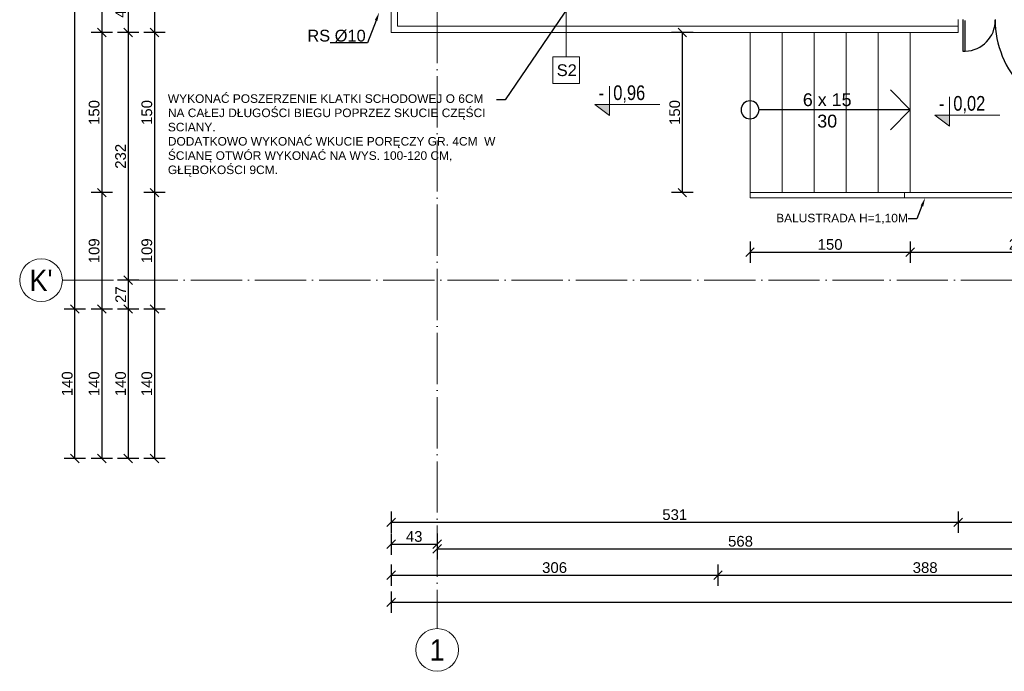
# Model space of a CAD drawing. Header units: millimetres. Extents: x -2720 to 125583, y -8970 to 34912.
# Tile 29 of 105: x 12933 to 13855, y 17551 to 18162. Entities that reach past the tile are written whole.
import ezdxf
from ezdxf import colors
from ezdxf.entities.mleader import LeaderData, LeaderLine
from ezdxf.enums import TextEntityAlignment as Align
from ezdxf.math import Vec2, Vec3

# ---------------------------------------------------------------- set-up
doc = ezdxf.new("R2010")
doc.units = ezdxf.units.MM
doc.linetypes.add('ACAD_ISO04W100', pattern=[30, 24, -3, 0, -3])
doc.linetypes.add('Osie$0$CONTINOUS', pattern=[0])
doc.layers.add('A_DZIAŁOWA_PROJEKTOWANE', color=7, linetype='Continuous', lineweight=18, true_color=0x007cb0)
doc.layers.add('A_IZOLEACJA TERMI_PROJEKTOWANA', color=7, linetype='Continuous', lineweight=15, true_color=0x0089b6)
for name, color, linetype, lineweight in [('A_OPISY', 40, 'Continuous', 9), ('A_OSIE KONSTRUKCYJNE', 150, 'ACAD_ISO04W100', 5), ('A_TEKST', 7, 'Continuous', 15), ('A_WYMIAROWANIE', 7, 'Continuous', 9)]:
    doc.layers.add(name, color=color, linetype=linetype, lineweight=lineweight)
doc.layers.add('AA OPISY', color=40, linetype='Continuous')
doc.styles.add('APLUS', font='arial.ttf', dxfattribs={"width": 0.6})
doc.styles.add('DEMIURG_100_opisy', font='arial.ttf', dxfattribs={"width": 0.9, "height": 20})
doc.styles.get("Standard").update_dxf_attribs({"font": 'arial.ttf'})
doc.linetypes.add('BATTING', pattern='A,0.0001,-0.1,[134,ltypeshp.shx,S=0.1,R=0,X=-0.1,Y=0],-0.2,[134,ltypeshp.shx,S=0.1,R=180,X=0.1,Y=0],-0.1', length=0.4001)
doc.dimstyles.new('1 do 100', dxfattribs={"dimtxt": 10, "dimasz": 8, "dimexe": 10, "dimexo": 10, "dimgap": 2, "dimtad": 1, "dimdec": 0, "dimtxsty": 'Standard', "dimblk": 'OBLIQUE', "dimcen": 2.5, "dimadec": 0, "dimazin": 0, "dimtfac": 1, "dimtdec": 0, "dimtmove": 0, "dimatfit": 3, "dimldrblk": 'OBLIQUE', "dimfxl": 10, "dimfxlon": 1, "dimarcsym": 0})

# ---------------------------------------------------------------- blocks, each defined once
blk = doc.blocks.new('*U8')
blk.add_hatch(color=256).paths.add_polyline_path([(0, 0.153), (-0.198, 0.153), (0, 0)])
blk.add_line((0, 0.153), (0, 0.4))
blk.add_lwpolyline([(0, 0.153), (0, 0), (-0.198, 0.153), (0.685, 0.153)])
at = {"style": 'APLUS', "width": 0.8}
blk.add_attdef('%%P_0.00', text='', height=0.2, dxfattribs=at).set_placement((-0.146, 0.153), align=Align.BOTTOM_LEFT)
blk = doc.blocks.new('OSI')
at = {"layer": 'A_OSIE KONSTRUKCYJNE', "ltscale": 2}
for p, q in [((16364.03, 22227.01), (16364.03, 19966.92)), ((16013.11, 20293.12), (19027.17, 20293.12))]:
    blk.add_line(p, q, dxfattribs=at)
at = {"layer": 'A_OSIE KONSTRUKCYJNE', "linetype": 'Continuous'}
for centre in [(15993.11, 20293.12), (16364.03, 19946.92)]:
    blk.add_circle(centre, 20, dxfattribs=at)
at = {"layer": 'A_OSIE KONSTRUKCYJNE', "linetype": 'Osie$0$CONTINOUS', "style": 'DEMIURG_100_opisy', "width": 0.9}
for s, p in [("K'", (15993.11, 20293.12)), ('1', (16364.03, 19946.92))]:
    blk.add_text(s, height=20, dxfattribs=at).set_placement(p, align=Align.MIDDLE_CENTER)
blk = doc.blocks.new('_Oblique')
at = {"color": 0, "linetype": 'ByBlock', "lineweight": -2}
blk.add_line((-0.5, -0.5), (0.5, 0.5), dxfattribs=at)
blk = doc.blocks.new('*D284')
at = {"layer": 'A_WYMIAROWANIE', "color": 0, "lineweight": -2, "ltscale": 2, "transparency": 16777216}
for p, q in [((13281.26, 17700.97), (13281.26, 17680.97)), ((13812.26, 17700.97), (13812.26, 17680.97)), ((13281.26, 17690.97), (13812.26, 17690.97))]:
    blk.add_line(p, q, dxfattribs=at)
at = {"layer": 'Defpoints', "color": 0, "ltscale": 2, "transparency": 16777216}
for p in [(13281.26, 18149.66), (13812.26, 18149.66), (13812.26, 17690.97)]:
    blk.add_point(p, dxfattribs=at)
at = {"layer": 'A_WYMIAROWANIE', "color": 0, "lineweight": -2, "ltscale": 2, "transparency": 16777216, "xscale": 8, "yscale": 8, "zscale": 8, "rotation": 180}
blk.add_blockref('_Oblique', (13281.26, 17690.97), dxfattribs=at)
at = {"layer": 'A_WYMIAROWANIE', "color": 0, "lineweight": -2, "ltscale": 2, "transparency": 16777216, "xscale": 8, "yscale": 8, "zscale": 8}
blk.add_blockref('_Oblique', (13812.26, 17690.97), dxfattribs=at)
at = {"layer": 'A_WYMIAROWANIE', "color": 0, "ltscale": 2, "transparency": 16777216, "insert": (13546.76, 17698.08), "char_height": 10, "attachment_point": 5}
blk.add_mtext('531', dxfattribs=at)
blk = doc.blocks.new('*D285')
at = {"layer": 'A_WYMIAROWANIE', "color": 0, "lineweight": -2, "ltscale": 2, "transparency": 16777216}
for p, q in [((13812.26, 17700.97), (13812.26, 17680.97)), ((14084.26, 17700.97), (14084.26, 17680.97)), ((13812.26, 17690.97), (14084.26, 17690.97))]:
    blk.add_line(p, q, dxfattribs=at)
at = {"layer": 'Defpoints', "color": 0, "ltscale": 2, "transparency": 16777216}
for p in [(13812.26, 18149.66), (14084.26, 17890.66), (14084.26, 17690.97)]:
    blk.add_point(p, dxfattribs=at)
at = {"layer": 'A_WYMIAROWANIE', "color": 0, "lineweight": -2, "ltscale": 2, "transparency": 16777216, "xscale": 8, "yscale": 8, "zscale": 8, "rotation": 180}
blk.add_blockref('_Oblique', (13812.26, 17690.97), dxfattribs=at)
at = {"layer": 'A_WYMIAROWANIE', "color": 0, "lineweight": -2, "ltscale": 2, "transparency": 16777216, "xscale": 8, "yscale": 8, "zscale": 8}
blk.add_blockref('_Oblique', (14084.26, 17690.97), dxfattribs=at)
at = {"layer": 'A_WYMIAROWANIE', "color": 0, "ltscale": 2, "transparency": 16777216, "insert": (13948.26, 17697.99), "char_height": 10, "attachment_point": 5}
blk.add_mtext('272', dxfattribs=at)
blk = doc.blocks.new('*D293')
at = {"layer": 'A_WYMIAROWANIE', "color": 0, "lineweight": -2, "ltscale": 2, "transparency": 16777216}
for p, q in [((13281.26, 17680.5), (13281.26, 17660.5)), ((13324.26, 17680.5), (13324.26, 17660.5)), ((13281.26, 17670.5), (13324.26, 17670.5))]:
    blk.add_line(p, q, dxfattribs=at)
at = {"layer": 'Defpoints', "color": 0, "ltscale": 2, "transparency": 16777216}
for p in [(13281.26, 18149.66), (13324.26, 18140.81), (13324.26, 17670.5)]:
    blk.add_point(p, dxfattribs=at)
at = {"layer": 'A_WYMIAROWANIE', "color": 0, "lineweight": -2, "ltscale": 2, "transparency": 16777216, "xscale": 8, "yscale": 8, "zscale": 8, "rotation": 180}
blk.add_blockref('_Oblique', (13281.26, 17670.5), dxfattribs=at)
at = {"layer": 'A_WYMIAROWANIE', "color": 0, "lineweight": -2, "ltscale": 2, "transparency": 16777216, "xscale": 8, "yscale": 8, "zscale": 8}
blk.add_blockref('_Oblique', (13324.26, 17670.5), dxfattribs=at)
at = {"layer": 'A_WYMIAROWANIE', "color": 0, "ltscale": 2, "transparency": 16777216, "insert": (13302.76, 17677.61), "char_height": 10, "attachment_point": 5}
blk.add_mtext('43', dxfattribs=at)
blk = doc.blocks.new('*D294')
at = {"layer": 'A_WYMIAROWANIE', "color": 0, "lineweight": -2, "ltscale": 2, "transparency": 16777216}
for p, q in [((13324.26, 17676.05), (13324.26, 17656.05)), ((13892.46, 17676.05), (13892.46, 17656.05)), ((13324.26, 17666.05), (13892.46, 17666.05))]:
    blk.add_line(p, q, dxfattribs=at)
at = {"layer": 'Defpoints', "color": 0, "ltscale": 2, "transparency": 16777216}
for p in [(13324.26, 18140.81), (13892.46, 18112.33), (13892.46, 17666.05)]:
    blk.add_point(p, dxfattribs=at)
at = {"layer": 'A_WYMIAROWANIE', "color": 0, "lineweight": -2, "ltscale": 2, "transparency": 16777216, "xscale": 8, "yscale": 8, "zscale": 8, "rotation": 180}
blk.add_blockref('_Oblique', (13324.26, 17666.05), dxfattribs=at)
at = {"layer": 'A_WYMIAROWANIE', "color": 0, "lineweight": -2, "ltscale": 2, "transparency": 16777216, "xscale": 8, "yscale": 8, "zscale": 8}
blk.add_blockref('_Oblique', (13892.46, 17666.05), dxfattribs=at)
at = {"layer": 'A_WYMIAROWANIE', "color": 0, "ltscale": 2, "transparency": 16777216, "insert": (13608.36, 17673.16), "char_height": 10, "attachment_point": 5}
blk.add_mtext('568', dxfattribs=at)
blk = doc.blocks.new('*D302')
at = {"layer": 'A_WYMIAROWANIE', "color": 0, "lineweight": -2, "ltscale": 2, "transparency": 16777216}
for p, q in [((13281.26, 17651.4), (13281.26, 17631.4)), ((13587.26, 17651.4), (13587.26, 17631.4)), ((13281.26, 17641.4), (13587.26, 17641.4))]:
    blk.add_line(p, q, dxfattribs=at)
at = {"layer": 'Defpoints', "color": 0, "ltscale": 2, "transparency": 16777216}
for p in [(13281.26, 18149.66), (13587.26, 18131.13), (13587.26, 17641.4)]:
    blk.add_point(p, dxfattribs=at)
at = {"layer": 'A_WYMIAROWANIE', "color": 0, "lineweight": -2, "ltscale": 2, "transparency": 16777216, "xscale": 8, "yscale": 8, "zscale": 8, "rotation": 180}
blk.add_blockref('_Oblique', (13281.26, 17641.4), dxfattribs=at)
at = {"layer": 'A_WYMIAROWANIE', "color": 0, "lineweight": -2, "ltscale": 2, "transparency": 16777216, "xscale": 8, "yscale": 8, "zscale": 8}
blk.add_blockref('_Oblique', (13587.26, 17641.4), dxfattribs=at)
at = {"layer": 'A_WYMIAROWANIE', "color": 0, "ltscale": 2, "transparency": 16777216, "insert": (13434.26, 17648.51), "char_height": 10, "attachment_point": 5}
blk.add_mtext('306', dxfattribs=at)
blk = doc.blocks.new('*D303')
at = {"layer": 'A_WYMIAROWANIE', "color": 0, "lineweight": -2, "ltscale": 2, "transparency": 16777216}
for p, q in [((13587.26, 17651.4), (13587.26, 17631.4)), ((13975.26, 17651.4), (13975.26, 17631.4)), ((13587.26, 17641.4), (13975.26, 17641.4))]:
    blk.add_line(p, q, dxfattribs=at)
at = {"layer": 'Defpoints', "color": 0, "ltscale": 2, "transparency": 16777216}
for p in [(13587.26, 18131.13), (13975.26, 17890.66), (13975.26, 17641.4)]:
    blk.add_point(p, dxfattribs=at)
at = {"layer": 'A_WYMIAROWANIE', "color": 0, "lineweight": -2, "ltscale": 2, "transparency": 16777216, "xscale": 8, "yscale": 8, "zscale": 8, "rotation": 180}
blk.add_blockref('_Oblique', (13587.26, 17641.4), dxfattribs=at)
at = {"layer": 'A_WYMIAROWANIE', "color": 0, "lineweight": -2, "ltscale": 2, "transparency": 16777216, "xscale": 8, "yscale": 8, "zscale": 8}
blk.add_blockref('_Oblique', (13975.26, 17641.4), dxfattribs=at)
at = {"layer": 'A_WYMIAROWANIE', "color": 0, "ltscale": 2, "transparency": 16777216, "insert": (13781.26, 17648.51), "char_height": 10, "attachment_point": 5}
blk.add_mtext('388', dxfattribs=at)
blk = doc.blocks.new('*D308')
at = {"layer": 'A_WYMIAROWANIE', "color": 0, "lineweight": -2, "ltscale": 2, "transparency": 16777216}
for p, q in [((13281.26, 17626.09), (13281.26, 17606.09)), ((15776.26, 17626.09), (15776.26, 17606.09)), ((13281.26, 17616.09), (15776.26, 17616.09))]:
    blk.add_line(p, q, dxfattribs=at)
at = {"layer": 'Defpoints', "color": 0, "ltscale": 2, "transparency": 16777216}
for p in [(13281.26, 18149.66), (15776.26, 18149.66), (15776.26, 17616.09)]:
    blk.add_point(p, dxfattribs=at)
at = {"layer": 'A_WYMIAROWANIE', "color": 0, "lineweight": -2, "ltscale": 2, "transparency": 16777216, "xscale": 8, "yscale": 8, "zscale": 8, "rotation": 180}
blk.add_blockref('_Oblique', (13281.26, 17616.09), dxfattribs=at)
at = {"layer": 'A_WYMIAROWANIE', "color": 0, "lineweight": -2, "ltscale": 2, "transparency": 16777216, "xscale": 8, "yscale": 8, "zscale": 8}
blk.add_blockref('_Oblique', (15776.26, 17616.09), dxfattribs=at)
at = {"layer": 'A_WYMIAROWANIE', "color": 0, "ltscale": 2, "transparency": 16777216, "insert": (14528.76, 17623.2), "char_height": 10, "attachment_point": 5}
blk.add_mtext('2495', dxfattribs=at)
blk = doc.blocks.new('*D316')
at = {"layer": 'A_WYMIAROWANIE', "color": 0, "lineweight": -2, "ltscale": 2, "transparency": 16777216}
for p, q in [((13069.54, 18228.66), (13049.54, 18228.66)), ((13059.54, 18228.66), (13059.54, 18149.66)), ((13069.54, 18149.66), (13049.54, 18149.66))]:
    blk.add_line(p, q, dxfattribs=at)
at = {"layer": 'Defpoints', "color": 0, "ltscale": 2, "transparency": 16777216}
for p in [(13281.26, 18228.66), (13059.54, 18149.66), (13281.26, 18149.66)]:
    blk.add_point(p, dxfattribs=at)
at = {"layer": 'A_WYMIAROWANIE', "color": 0, "lineweight": -2, "ltscale": 2, "transparency": 16777216, "xscale": 8, "yscale": 8, "zscale": 8}
for p, rotation in [((13059.54, 18228.66), 90), ((13059.54, 18149.66), 270)]:
    blk.add_blockref('_Oblique', p, dxfattribs=dict(at, rotation=rotation))
at = {"layer": 'A_WYMIAROWANIE', "color": 0, "ltscale": 2, "transparency": 16777216, "insert": (13052.44, 18189.16), "char_height": 10, "attachment_point": 5, "rotation": 90}
blk.add_mtext('79', dxfattribs=at)
blk = doc.blocks.new('*D317')
at = {"layer": 'A_WYMIAROWANIE', "color": 0, "lineweight": -2, "ltscale": 2, "transparency": 16777216}
for p, q in [((13069.54, 18149.66), (13049.54, 18149.66)), ((13059.54, 18149.66), (13059.54, 17999.66)), ((13069.54, 17999.66), (13049.54, 17999.66))]:
    blk.add_line(p, q, dxfattribs=at)
at = {"layer": 'Defpoints', "color": 0, "ltscale": 2, "transparency": 16777216}
for p in [(13281.26, 18149.66), (13059.54, 17999.66), (13617.26, 17999.66)]:
    blk.add_point(p, dxfattribs=at)
at = {"layer": 'A_WYMIAROWANIE', "color": 0, "lineweight": -2, "ltscale": 2, "transparency": 16777216, "xscale": 8, "yscale": 8, "zscale": 8}
for p, rotation in [((13059.54, 18149.66), 90), ((13059.54, 17999.66), 270)]:
    blk.add_blockref('_Oblique', p, dxfattribs=dict(at, rotation=rotation))
at = {"layer": 'A_WYMIAROWANIE', "color": 0, "ltscale": 2, "transparency": 16777216, "insert": (13052.44, 18074.66), "char_height": 10, "attachment_point": 5, "rotation": 90}
blk.add_mtext('150', dxfattribs=at)
blk = doc.blocks.new('*D318')
at = {"layer": 'A_WYMIAROWANIE', "color": 0, "lineweight": -2, "ltscale": 2, "transparency": 16777216}
for p, q in [((13069.54, 17999.66), (13049.54, 17999.66)), ((13059.54, 17999.66), (13059.54, 17890.66)), ((13069.54, 17890.66), (13049.54, 17890.66))]:
    blk.add_line(p, q, dxfattribs=at)
at = {"layer": 'Defpoints', "color": 0, "ltscale": 2, "transparency": 16777216}
for p in [(13617.26, 17999.66), (13059.54, 17890.66), (13975.26, 17890.66)]:
    blk.add_point(p, dxfattribs=at)
at = {"layer": 'A_WYMIAROWANIE', "color": 0, "lineweight": -2, "ltscale": 2, "transparency": 16777216, "xscale": 8, "yscale": 8, "zscale": 8}
for p, rotation in [((13059.54, 17999.66), 90), ((13059.54, 17890.66), 270)]:
    blk.add_blockref('_Oblique', p, dxfattribs=dict(at, rotation=rotation))
at = {"layer": 'A_WYMIAROWANIE', "color": 0, "ltscale": 2, "transparency": 16777216, "insert": (13052.44, 17945.16), "char_height": 10, "attachment_point": 5, "rotation": 90}
blk.add_mtext('109', dxfattribs=at)
blk = doc.blocks.new('*D319')
at = {"layer": 'A_WYMIAROWANIE', "color": 0, "lineweight": -2, "ltscale": 2, "transparency": 16777216}
for p, q in [((13069.54, 17890.66), (13049.54, 17890.66)), ((13059.54, 17890.66), (13059.54, 17750.66)), ((13069.54, 17750.66), (13049.54, 17750.66))]:
    blk.add_line(p, q, dxfattribs=at)
at = {"layer": 'Defpoints', "color": 0, "ltscale": 2, "transparency": 16777216}
for p in [(13975.26, 17890.66), (13059.54, 17750.66), (14220.47, 17750.66)]:
    blk.add_point(p, dxfattribs=at)
at = {"layer": 'A_WYMIAROWANIE', "color": 0, "lineweight": -2, "ltscale": 2, "transparency": 16777216, "xscale": 8, "yscale": 8, "zscale": 8}
for p, rotation in [((13059.54, 17890.66), 90), ((13059.54, 17750.66), 270)]:
    blk.add_blockref('_Oblique', p, dxfattribs=dict(at, rotation=rotation))
at = {"layer": 'A_WYMIAROWANIE', "color": 0, "ltscale": 2, "transparency": 16777216, "insert": (13052.44, 17820.66), "char_height": 10, "attachment_point": 5, "rotation": 90}
blk.add_mtext('140', dxfattribs=at)
blk = doc.blocks.new('*D326')
at = {"layer": 'A_WYMIAROWANIE', "color": 0, "lineweight": -2, "ltscale": 2, "transparency": 16777216}
for p, q in [((13044.97, 18192.66), (13024.97, 18192.66)), ((13034.97, 18192.66), (13034.97, 18149.66)), ((13044.97, 18149.66), (13024.97, 18149.66))]:
    blk.add_line(p, q, dxfattribs=at)
at = {"layer": 'Defpoints', "color": 0, "ltscale": 2, "transparency": 16777216}
for p in [(13243.14, 18192.66), (13034.97, 18149.66), (13281.26, 18149.66)]:
    blk.add_point(p, dxfattribs=at)
at = {"layer": 'A_WYMIAROWANIE', "color": 0, "lineweight": -2, "ltscale": 2, "transparency": 16777216, "xscale": 8, "yscale": 8, "zscale": 8}
for p, rotation in [((13034.97, 18192.66), 90), ((13034.97, 18149.66), 270)]:
    blk.add_blockref('_Oblique', p, dxfattribs=dict(at, rotation=rotation))
at = {"layer": 'A_WYMIAROWANIE', "color": 0, "ltscale": 2, "transparency": 16777216, "insert": (13027.86, 18171.16), "char_height": 10, "attachment_point": 5, "rotation": 90}
blk.add_mtext('43', dxfattribs=at)
blk = doc.blocks.new('*D327')
at = {"layer": 'A_WYMIAROWANIE', "color": 0, "lineweight": -2, "ltscale": 2, "transparency": 16777216}
for p, q in [((13044.97, 18149.66), (13024.97, 18149.66)), ((13034.97, 18149.66), (13034.97, 17917.66)), ((13044.97, 17917.66), (13024.97, 17917.66))]:
    blk.add_line(p, q, dxfattribs=at)
at = {"layer": 'Defpoints', "color": 0, "ltscale": 2, "transparency": 16777216}
for p in [(13281.26, 18149.66), (13034.97, 17917.66), (13952.52, 17917.66)]:
    blk.add_point(p, dxfattribs=at)
at = {"layer": 'A_WYMIAROWANIE', "color": 0, "lineweight": -2, "ltscale": 2, "transparency": 16777216, "xscale": 8, "yscale": 8, "zscale": 8}
for p, rotation in [((13034.97, 18149.66), 90), ((13034.97, 17917.66), 270)]:
    blk.add_blockref('_Oblique', p, dxfattribs=dict(at, rotation=rotation))
at = {"layer": 'A_WYMIAROWANIE', "color": 0, "ltscale": 2, "transparency": 16777216, "insert": (13027.86, 18033.66), "char_height": 10, "attachment_point": 5, "rotation": 90}
blk.add_mtext('232', dxfattribs=at)
blk = doc.blocks.new('*D328')
at = {"layer": 'A_WYMIAROWANIE', "color": 0, "lineweight": -2, "ltscale": 2, "transparency": 16777216}
for p, q in [((13044.97, 17917.66), (13024.97, 17917.66)), ((13034.97, 17917.66), (13034.97, 17890.66)), ((13044.97, 17890.66), (13024.97, 17890.66))]:
    blk.add_line(p, q, dxfattribs=at)
at = {"layer": 'Defpoints', "color": 0, "ltscale": 2, "transparency": 16777216}
for p in [(13952.52, 17917.66), (13034.97, 17890.66), (13975.26, 17890.66)]:
    blk.add_point(p, dxfattribs=at)
at = {"layer": 'A_WYMIAROWANIE', "color": 0, "lineweight": -2, "ltscale": 2, "transparency": 16777216, "xscale": 8, "yscale": 8, "zscale": 8}
for p, rotation in [((13034.97, 17917.66), 90), ((13034.97, 17890.66), 270)]:
    blk.add_blockref('_Oblique', p, dxfattribs=dict(at, rotation=rotation))
at = {"layer": 'A_WYMIAROWANIE', "color": 0, "ltscale": 2, "transparency": 16777216, "insert": (13027.95, 17904.16), "char_height": 10, "attachment_point": 5, "rotation": 90}
blk.add_mtext('27', dxfattribs=at)
blk = doc.blocks.new('*D329')
at = {"layer": 'A_WYMIAROWANIE', "color": 0, "lineweight": -2, "ltscale": 2, "transparency": 16777216}
for p, q in [((13044.97, 17890.66), (13024.97, 17890.66)), ((13034.97, 17890.66), (13034.97, 17750.66)), ((13044.97, 17750.66), (13024.97, 17750.66))]:
    blk.add_line(p, q, dxfattribs=at)
at = {"layer": 'Defpoints', "color": 0, "ltscale": 2, "transparency": 16777216}
for p in [(13975.26, 17890.66), (13034.97, 17750.66), (14437.49, 17750.66)]:
    blk.add_point(p, dxfattribs=at)
at = {"layer": 'A_WYMIAROWANIE', "color": 0, "lineweight": -2, "ltscale": 2, "transparency": 16777216, "xscale": 8, "yscale": 8, "zscale": 8}
for p, rotation in [((13034.97, 17890.66), 90), ((13034.97, 17750.66), 270)]:
    blk.add_blockref('_Oblique', p, dxfattribs=dict(at, rotation=rotation))
at = {"layer": 'A_WYMIAROWANIE', "color": 0, "ltscale": 2, "transparency": 16777216, "insert": (13027.87, 17820.66), "char_height": 10, "attachment_point": 5, "rotation": 90}
blk.add_mtext('140', dxfattribs=at)
blk = doc.blocks.new('*D332')
at = {"layer": 'A_WYMIAROWANIE', "color": 0, "lineweight": -2, "ltscale": 2, "transparency": 16777216}
for p, q in [((13020.18, 19139.66), (13000.18, 19139.66)), ((13010.18, 19139.66), (13010.18, 18149.66)), ((13020.18, 18149.66), (13000.18, 18149.66))]:
    blk.add_line(p, q, dxfattribs=at)
at = {"layer": 'Defpoints', "color": 0, "ltscale": 2, "transparency": 16777216}
for p in [(13181.82, 19139.66), (13010.18, 18149.66), (13281.26, 18149.66)]:
    blk.add_point(p, dxfattribs=at)
at = {"layer": 'A_WYMIAROWANIE', "color": 0, "lineweight": -2, "ltscale": 2, "transparency": 16777216, "xscale": 8, "yscale": 8, "zscale": 8}
for p, rotation in [((13010.18, 19139.66), 90), ((13010.18, 18149.66), 270)]:
    blk.add_blockref('_Oblique', p, dxfattribs=dict(at, rotation=rotation))
at = {"layer": 'A_WYMIAROWANIE', "color": 0, "ltscale": 2, "transparency": 16777216, "insert": (13003.07, 18644.66), "char_height": 10, "attachment_point": 5, "rotation": 90}
blk.add_mtext('990', dxfattribs=at)
blk = doc.blocks.new('*D333')
at = {"layer": 'A_WYMIAROWANIE', "color": 0, "lineweight": -2, "ltscale": 2, "transparency": 16777216}
for p, q in [((13020.18, 18149.66), (13000.18, 18149.66)), ((13010.18, 18149.66), (13010.18, 17999.66)), ((13020.18, 17999.66), (13000.18, 17999.66))]:
    blk.add_line(p, q, dxfattribs=at)
at = {"layer": 'Defpoints', "color": 0, "ltscale": 2, "transparency": 16777216}
for p in [(13281.26, 18149.66), (13010.18, 17999.66), (13677.26, 17999.66)]:
    blk.add_point(p, dxfattribs=at)
at = {"layer": 'A_WYMIAROWANIE', "color": 0, "lineweight": -2, "ltscale": 2, "transparency": 16777216, "xscale": 8, "yscale": 8, "zscale": 8}
for p, rotation in [((13010.18, 18149.66), 90), ((13010.18, 17999.66), 270)]:
    blk.add_blockref('_Oblique', p, dxfattribs=dict(at, rotation=rotation))
at = {"layer": 'A_WYMIAROWANIE', "color": 0, "ltscale": 2, "transparency": 16777216, "insert": (13003.07, 18074.66), "char_height": 10, "attachment_point": 5, "rotation": 90}
blk.add_mtext('150', dxfattribs=at)
blk = doc.blocks.new('*D334')
at = {"layer": 'A_WYMIAROWANIE', "color": 0, "lineweight": -2, "ltscale": 2, "transparency": 16777216}
for p, q in [((13020.18, 17999.66), (13000.18, 17999.66)), ((13010.18, 17999.66), (13010.18, 17890.66)), ((13020.18, 17890.66), (13000.18, 17890.66))]:
    blk.add_line(p, q, dxfattribs=at)
at = {"layer": 'Defpoints', "color": 0, "ltscale": 2, "transparency": 16777216}
for p in [(13677.26, 17999.66), (13010.18, 17890.66), (13975.26, 17890.66)]:
    blk.add_point(p, dxfattribs=at)
at = {"layer": 'A_WYMIAROWANIE', "color": 0, "lineweight": -2, "ltscale": 2, "transparency": 16777216, "xscale": 8, "yscale": 8, "zscale": 8}
for p, rotation in [((13010.18, 17999.66), 90), ((13010.18, 17890.66), 270)]:
    blk.add_blockref('_Oblique', p, dxfattribs=dict(at, rotation=rotation))
at = {"layer": 'A_WYMIAROWANIE', "color": 0, "ltscale": 2, "transparency": 16777216, "insert": (13003.07, 17945.16), "char_height": 10, "attachment_point": 5, "rotation": 90}
blk.add_mtext('109', dxfattribs=at)
blk = doc.blocks.new('*D335')
at = {"layer": 'A_WYMIAROWANIE', "color": 0, "lineweight": -2, "ltscale": 2, "transparency": 16777216}
for p, q in [((13020.18, 17890.66), (13000.18, 17890.66)), ((13010.18, 17890.66), (13010.18, 17750.66)), ((13020.18, 17750.66), (13000.18, 17750.66))]:
    blk.add_line(p, q, dxfattribs=at)
at = {"layer": 'Defpoints', "color": 0, "ltscale": 2, "transparency": 16777216}
for p in [(13975.26, 17890.66), (13010.18, 17750.66), (14208.79, 17750.66)]:
    blk.add_point(p, dxfattribs=at)
at = {"layer": 'A_WYMIAROWANIE', "color": 0, "lineweight": -2, "ltscale": 2, "transparency": 16777216, "xscale": 8, "yscale": 8, "zscale": 8}
for p, rotation in [((13010.18, 17890.66), 90), ((13010.18, 17750.66), 270)]:
    blk.add_blockref('_Oblique', p, dxfattribs=dict(at, rotation=rotation))
at = {"layer": 'A_WYMIAROWANIE', "color": 0, "ltscale": 2, "transparency": 16777216, "insert": (13003.07, 17820.66), "char_height": 10, "attachment_point": 5, "rotation": 90}
blk.add_mtext('140', dxfattribs=at)
blk = doc.blocks.new('*D336')
at = {"layer": 'A_WYMIAROWANIE', "color": 0, "lineweight": -2, "ltscale": 2, "transparency": 16777216}
for p, q in [((12994.99, 17890.66), (12974.99, 17890.66)), ((12984.99, 17750.66), (12984.99, 17890.66)), ((12994.99, 17750.66), (12974.99, 17750.66))]:
    blk.add_line(p, q, dxfattribs=at)
at = {"layer": 'Defpoints', "color": 0, "ltscale": 2, "transparency": 16777216}
for p in [(12984.99, 17890.66), (13975.26, 17890.66), (14182.66, 17750.66)]:
    blk.add_point(p, dxfattribs=at)
at = {"layer": 'A_WYMIAROWANIE', "color": 0, "lineweight": -2, "ltscale": 2, "transparency": 16777216, "xscale": 8, "yscale": 8, "zscale": 8}
for p, rotation in [((12984.99, 17890.66), 90), ((12984.99, 17750.66), 270)]:
    blk.add_blockref('_Oblique', p, dxfattribs=dict(at, rotation=rotation))
at = {"layer": 'A_WYMIAROWANIE', "color": 0, "ltscale": 2, "transparency": 16777216, "insert": (12977.88, 17820.66), "char_height": 10, "attachment_point": 5, "rotation": 90}
blk.add_mtext('140', dxfattribs=at)
blk = doc.blocks.new('*D337')
at = {"layer": 'A_WYMIAROWANIE', "color": 0, "lineweight": -2, "ltscale": 2, "transparency": 16777216}
for p, q in [((12994.99, 19655.66), (12974.99, 19655.66)), ((12984.99, 17890.66), (12984.99, 19655.66)), ((12994.99, 17890.66), (12974.99, 17890.66))]:
    blk.add_line(p, q, dxfattribs=at)
at = {"layer": 'Defpoints', "color": 0, "ltscale": 2, "transparency": 16777216}
for p in [(12984.99, 19655.66), (13281.26, 19655.66), (13975.26, 17890.66)]:
    blk.add_point(p, dxfattribs=at)
at = {"layer": 'A_WYMIAROWANIE', "color": 0, "lineweight": -2, "ltscale": 2, "transparency": 16777216, "xscale": 8, "yscale": 8, "zscale": 8}
for p, rotation in [((12984.99, 19655.66), 90), ((12984.99, 17890.66), 270)]:
    blk.add_blockref('_Oblique', p, dxfattribs=dict(at, rotation=rotation))
at = {"layer": 'A_WYMIAROWANIE', "color": 0, "ltscale": 2, "transparency": 16777216, "insert": (12977.88, 18773.16), "char_height": 10, "attachment_point": 5, "rotation": 90}
blk.add_mtext('1765', dxfattribs=at)
blk = doc.blocks.new('*D338')
at = {"layer": 'A_WYMIAROWANIE', "color": 0, "lineweight": -2, "ltscale": 2, "transparency": 16777216}
for p, q in [((13563.87, 18149.66), (13543.87, 18149.66)), ((13553.87, 18149.66), (13553.87, 17999.66)), ((13563.87, 17999.66), (13543.87, 17999.66))]:
    blk.add_line(p, q, dxfattribs=at)
at = {"layer": 'Defpoints', "color": 0, "ltscale": 2, "transparency": 16777216}
for p in [(13587.26, 18149.66), (13553.87, 17999.66), (13617.26, 17999.66)]:
    blk.add_point(p, dxfattribs=at)
at = {"layer": 'A_WYMIAROWANIE', "color": 0, "lineweight": -2, "ltscale": 2, "transparency": 16777216, "xscale": 8, "yscale": 8, "zscale": 8}
for p, rotation in [((13553.87, 18149.66), 90), ((13553.87, 17999.66), 270)]:
    blk.add_blockref('_Oblique', p, dxfattribs=dict(at, rotation=rotation))
at = {"layer": 'A_WYMIAROWANIE', "color": 0, "ltscale": 2, "transparency": 16777216, "insert": (13546.77, 18074.66), "char_height": 10, "attachment_point": 5, "rotation": 90}
blk.add_mtext('150', dxfattribs=at)
blk = doc.blocks.new('*D339')
at = {"layer": 'A_WYMIAROWANIE', "color": 0, "lineweight": -2, "ltscale": 2, "transparency": 16777216}
for p, q in [((13617.26, 17953.95), (13617.26, 17933.95)), ((13767.26, 17953.95), (13767.26, 17933.95)), ((13617.26, 17943.95), (13767.26, 17943.95))]:
    blk.add_line(p, q, dxfattribs=at)
at = {"layer": 'Defpoints', "color": 0, "ltscale": 2, "transparency": 16777216}
for p in [(13767.26, 18009.24), (13617.26, 17999.66), (13767.26, 17943.95)]:
    blk.add_point(p, dxfattribs=at)
at = {"layer": 'A_WYMIAROWANIE', "color": 0, "lineweight": -2, "ltscale": 2, "transparency": 16777216, "xscale": 8, "yscale": 8, "zscale": 8, "rotation": 180}
blk.add_blockref('_Oblique', (13617.26, 17943.95), dxfattribs=at)
at = {"layer": 'A_WYMIAROWANIE', "color": 0, "lineweight": -2, "ltscale": 2, "transparency": 16777216, "xscale": 8, "yscale": 8, "zscale": 8}
blk.add_blockref('_Oblique', (13767.26, 17943.95), dxfattribs=at)
at = {"layer": 'A_WYMIAROWANIE', "color": 0, "ltscale": 2, "transparency": 16777216, "insert": (13692.26, 17951.06), "char_height": 10, "attachment_point": 5}
blk.add_mtext('150', dxfattribs=at)
blk = doc.blocks.new('*D340')
at = {"layer": 'A_WYMIAROWANIE', "color": 0, "lineweight": -2, "ltscale": 2, "transparency": 16777216}
for p, q in [((13767.26, 17953.95), (13767.26, 17933.95)), ((13975.26, 17953.95), (13975.26, 17933.95)), ((13767.26, 17943.95), (13975.26, 17943.95))]:
    blk.add_line(p, q, dxfattribs=at)
at = {"layer": 'Defpoints', "color": 0, "ltscale": 2, "transparency": 16777216}
for p in [(13767.26, 18009.24), (13975.26, 17981.26), (13975.26, 17943.95)]:
    blk.add_point(p, dxfattribs=at)
at = {"layer": 'A_WYMIAROWANIE', "color": 0, "lineweight": -2, "ltscale": 2, "transparency": 16777216, "xscale": 8, "yscale": 8, "zscale": 8, "rotation": 180}
blk.add_blockref('_Oblique', (13767.26, 17943.95), dxfattribs=at)
at = {"layer": 'A_WYMIAROWANIE', "color": 0, "lineweight": -2, "ltscale": 2, "transparency": 16777216, "xscale": 8, "yscale": 8, "zscale": 8}
blk.add_blockref('_Oblique', (13975.26, 17943.95), dxfattribs=at)
at = {"layer": 'A_WYMIAROWANIE', "color": 0, "ltscale": 2, "transparency": 16777216, "insert": (13871.26, 17951.06), "char_height": 10, "attachment_point": 5}
blk.add_mtext('208', dxfattribs=at)
blk = doc.blocks.new('*U503')
at = {"layer": 'AA OPISY'}
for q in [(-13.53, 18.82), (-136.57, 0), (-13.53, -18.82)]:
    blk.add_line((5, 0), q, dxfattribs=at)
blk.add_circle((-145, 0), 8.43, dxfattribs=at)

msp = doc.modelspace()

# ---------------------------------------------------------------- linework, layer by layer
at = {"color": 144, "true_color": 0x007cb0}
for p, q in [((13816.44, 18161.47), (13816.44, 18132.04)), ((13816.94, 18161.47), (13816.44, 18161.47)), ((13818.88, 18132.04), (13818.88, 18160.96)), ((13816.44, 18132.04), (13818.88, 18132.04))]:
    msp.add_line(p, q, dxfattribs=at)
msp.add_arc((13818.17, 18160.75), 28.72, 271.42274, 0.70424, dxfattribs=at)
at = {"color": 144}
msp.add_arc((13936.32, 18161.11), 89.43, 179.64515, 270.00111, dxfattribs=at)
at = {"layer": 'A_DZIAŁOWA_PROJEKTOWANE', "ltscale": 2}
for p, q in [((13617.26, 17999.66), (13617.26, 18149.66)), ((13647.26, 17999.66), (13647.26, 18149.66)), ((13677.26, 17999.66), (13677.26, 18149.66)), ((13707.26, 17999.66), (13707.26, 18149.66)), ((13737.26, 17999.66), (13737.26, 18149.66)), ((13767.26, 17999.66), (13767.26, 18149.66)), ((13617.26, 17999.66), (13617.26, 17994.66)), ((13617.26, 17999.66), (13975.26, 17999.66)), ((13761.87, 17999.66), (13761.87, 17994.66)), ((13617.26, 17994.66), (13975.26, 17994.66))]:
    msp.add_line(p, q, dxfattribs=at)
at = {"layer": 'A_IZOLEACJA TERMI_PROJEKTOWANA', "ltscale": 2}
msp.add_line((13812.26, 18161.66), (13812.26, 18149.66), dxfattribs=at)
msp.add_lwpolyline([(13812.26, 18149.66), (13281.26, 18149.66), (13281.26, 18228.66)], dxfattribs=at)
at = {"layer": 'A_IZOLEACJA TERMI_PROJEKTOWANA', "linetype": 'BATTING', "ltscale": 14}
msp.add_lwpolyline([(13812.26, 18155.66), (13287.26, 18155.66), (13287.26, 18227.82)], dxfattribs=at)
at = {"layer": 'A_OPISY'}
msp.add_line((13445.07, 18211.18), (13445.07, 18126.72), dxfattribs=at)
msp.add_lwpolyline([(13432.57, 18101.72), (13457.57, 18101.72), (13457.57, 18126.72), (13432.57, 18126.72)], close=True, dxfattribs=at)

# ---------------------------------------------------------------- block references
at = {"layer": 'A_OPISY', "transparency": 33554687, "xscale": 68.67492864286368, "yscale": 68.67492864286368, "zscale": 68.67492864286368, "rotation": 1.435389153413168e-05}
for p, values in [((13485.61, 18071.71), {'%%P_0.00': '-  0,96'}), ((13804.06, 18061.75), {'%%P_0.00': '-  0,02'})]:
    msp.add_blockref('*U8', p, dxfattribs=at).add_auto_attribs(values)
at = {"layer": 'A_OPISY', "transparency": 33554559, "xscale": -1, "rotation": 180}
msp.add_blockref('*U503', (13762.26, 18077.16), dxfattribs=at)
at = {"layer": 'A_OSIE KONSTRUKCYJNE'}
msp.add_blockref('OSI', (-3039.77, -2375.46), dxfattribs=at)

# ---------------------------------------------------------------- texts
at = {"layer": 'A_OPISY'}
for s, p in [('RS %%C10', (13202.71, 18141.13)), ('S2', (13436.24, 18108.79))]:
    msp.add_text(s, height=11, dxfattribs=at).set_placement(p)
at = {"layer": 'A_TEKST', "transparency": 33554559, "insert": (13689.55, 18076.56), "char_height": 12, "attachment_point": 5}
msp.add_mtext_dynamic_manual_height_columns('6 x 15\\P\\pxqc;30', width=91.3974, gutter_width=12.5, heights=[39.91], dxfattribs=at)

# ---------------------------------------------------------------- dimensions: what is measured, and where the dimension line sits
at = {"layer": 'A_WYMIAROWANIE', "ltscale": 2}
for base, p1, p2, picture, middle in [((12984.99, 19655.66), (13975.26, 17890.66), (13281.26, 19655.66), '*D337', (12977.88, 18773.16)), ((13010.18, 18149.66), (13181.82, 19139.66), (13281.26, 18149.66), '*D332', (13003.07, 18644.66)), ((13059.54, 18149.66), (13281.26, 18228.66), (13281.26, 18149.66), '*D316', (13052.44, 18189.16)), ((13034.97, 18149.66), (13243.14, 18192.66), (13281.26, 18149.66), '*D326', (13027.86, 18171.16)), ((13010.18, 17999.66), (13281.26, 18149.66), (13677.26, 17999.66), '*D333', (13003.07, 18074.66)), ((13034.97, 17917.66), (13281.26, 18149.66), (13952.52, 17917.66), '*D327', (13027.86, 18033.66)), ((13059.54, 17999.66), (13281.26, 18149.66), (13617.26, 17999.66), '*D317', (13052.44, 18074.66)), ((13010.18, 17890.66), (13677.26, 17999.66), (13975.26, 17890.66), '*D334', (13003.07, 17945.16)), ((13059.54, 17890.66), (13617.26, 17999.66), (13975.26, 17890.66), '*D318', (13052.44, 17945.16)), ((13034.97, 17890.66), (13952.52, 17917.66), (13975.26, 17890.66), '*D328', (13027.95, 17904.16)), ((13010.18, 17750.66), (13975.26, 17890.66), (14208.79, 17750.66), '*D335', (13003.07, 17820.66)), ((13034.97, 17750.66), (13975.26, 17890.66), (14437.49, 17750.66), '*D329', (13027.87, 17820.66)), ((13059.54, 17750.66), (13975.26, 17890.66), (14220.47, 17750.66), '*D319', (13052.44, 17820.66))]:
    dim = msp.add_linear_dim(base=base, p1=p1, p2=p2, angle=90, dimstyle='1 do 100', override={"dimtmove": 1}, dxfattribs=at)
    dim.commit()
    dim.dimension.update_dxf_attribs({"geometry": picture, "text_midpoint": middle})
for base, p1, p2, picture, middle in [((13812.26, 17690.97), (13281.26, 18149.66), (13812.26, 18149.66), '*D284', (13546.76, 17698.08)), ((13324.26, 17670.5), (13281.26, 18149.66), (13324.26, 18140.81), '*D293', (13302.76, 17677.61)), ((13587.26, 17641.4), (13281.26, 18149.66), (13587.26, 18131.13), '*D302', (13434.26, 17648.51)), ((15776.26, 17616.09), (13281.26, 18149.66), (15776.26, 18149.66), '*D308', (14528.76, 17623.2)), ((13767.26, 17943.95), (13617.26, 17999.66), (13767.26, 18009.24), '*D339', (13692.26, 17951.06))]:
    dim = msp.add_linear_dim(base=base, p1=p1, p2=p2, dimstyle='1 do 100', dxfattribs=at)
    dim.commit()
    dim.dimension.update_dxf_attribs({"geometry": picture, "text_midpoint": middle})
for base, p1, p2, picture, middle in [((13553.87, 17999.66), (13587.26, 18149.66), (13617.26, 17999.66), '*D338', (13546.77, 18074.66)), ((12984.99, 17890.66), (14182.66, 17750.66), (13975.26, 17890.66), '*D336', (12977.88, 17820.66))]:
    dim = msp.add_linear_dim(base=base, p1=p1, p2=p2, angle=90, dimstyle='1 do 100', dxfattribs=at)
    dim.commit()
    dim.dimension.update_dxf_attribs({"geometry": picture, "text_midpoint": middle})
for base, p1, p2, picture, middle in [((14084.26, 17690.97), (13812.26, 18149.66), (14084.26, 17890.66), '*D285', (13948.26, 17697.99)), ((13892.46, 17666.05), (13324.26, 18140.81), (13892.46, 18112.33), '*D294', (13608.36, 17673.16)), ((13975.26, 17641.4), (13587.26, 18131.13), (13975.26, 17890.66), '*D303', (13781.26, 17648.51)), ((13975.26, 17943.95), (13767.26, 18009.24), (13975.26, 17981.26), '*D340', (13871.26, 17951.06))]:
    dim = msp.add_linear_dim(base=base, p1=p1, p2=p2, dimstyle='1 do 100', override={"dimtmove": 1}, dxfattribs=at)
    dim.commit()
    dim.dimension.update_dxf_attribs({"geometry": picture, "text_midpoint": middle})

# ---------------------------------------------------------------- leaders
at = {"layer": 'A_DZIAŁOWA_PROJEKTOWANE', "ltscale": 2}
ml = msp.add_multileader_mtext('Standard', dxfattribs=at)
ml.set_content('WYKONAĆ POSZERZENIE KLATKI SCHODOWEJ O 6CM NA CAŁEJ DŁUGOŚCI BIEGU POPRZEZ SKUCIE CZĘŚCI SCIANY. \\PDODATKOWO WYKONAĆ WKUCIE PORĘCZY GR. 4CM  W ŚCIANĘ OTWÓR WYKONAĆ NA WYS. 100-120 CM, GŁĘBOKOŚCI 9CM.', color=256)
ml.set_leader_properties()
ml.build(insert=Vec2(0, 0))
ml.multileader.update_dxf_attribs({"arrow_head_size": 8})
ctx = ml.context
ctx.base_point, ctx.char_height, ctx.arrow_head_size, ctx.plane_origin = Vec3(13070.11, 18086.51), 8, 8, Vec3(13699.3, 18128.57)
notes = []
notes.append((ctx, [(0, (1, 1, 0), (13387.85, 18086.51), (-1, 0), 8, [(0, [(13546.26, 18319.66)], 0, [])])]))
ctx.mtext.insert, ctx.mtext.width, ctx.mtext.defined_height, ctx.mtext.flow_direction = Vec3(13072.11, 18091.69), 309.1908, 68.66, 5
ml = msp.add_multileader_mtext('Standard', dxfattribs=at)
ml.set_content('BALUSTRADA H=1,10M', color=256)
ml.set_leader_properties()
ml.build(insert=Vec2(0, 0))
ml.multileader.update_dxf_attribs({"arrow_head_size": 8})
ctx = ml.context
ctx.base_point, ctx.char_height, ctx.arrow_head_size, ctx.plane_origin = Vec3(13639.77, 17975.06), 8, 8, Vec3(14031.28, 17891.23)
notes.append((ctx, [(0, (1, 1, 0), (13773.4, 17975.06), (-1, 0), 8, [(0, [(13781.26, 17994.66)], 0, [])])]))
ctx.mtext.insert, ctx.mtext.width, ctx.mtext.defined_height, ctx.mtext.flow_direction = Vec3(13641.77, 17979.85), 276.2371, 61.37, 5
at = {"layer": 'A_OPISY'}
ml = msp.add_multileader_mtext('Standard', dxfattribs=at)
ml.set_content('', color=256)
ml.set_leader_properties()
ml.build(insert=Vec2(0, 0))
ml.multileader.update_dxf_attribs({"dogleg_length": 35, "arrow_head_size": 8})
ctx = ml.context
ctx.base_point, ctx.arrow_head_size, ctx.plane_origin = Vec3(13220.1, 18139.77), 8, Vec3(13309.61, 18161.95)
ctx.text_align_type = 2
notes.append((ctx, [(0, (1, 1, 0), (13259.1, 18139.77), (-1, 0), 35, [(0, [(13269.97, 18168.36)], 0, [])])]))
ctx.mtext.insert, ctx.mtext.alignment, ctx.mtext.flow_direction = Vec3(13222.1, 18141.77), 3, 5
for ctx, leaders in notes:
    for number, flags, end, landing, length, lines in leaders:
        leader = LeaderData()
        leader.index, (leader.has_last_leader_line, leader.has_dogleg_vector, leader.attachment_direction) = number, flags
        leader.last_leader_point, leader.dogleg_vector, leader.dogleg_length = Vec3(end), Vec3(landing), length
        for number, points, colour, breaks in lines:
            line = LeaderLine()
            line.index, line.vertices, line.color, line.breaks = number, Vec3.list(points), colors.encode_raw_color(colour), breaks
            leader.lines.append(line)
        ctx.leaders.append(leader)

doc.saveas('drawing.dxf')
